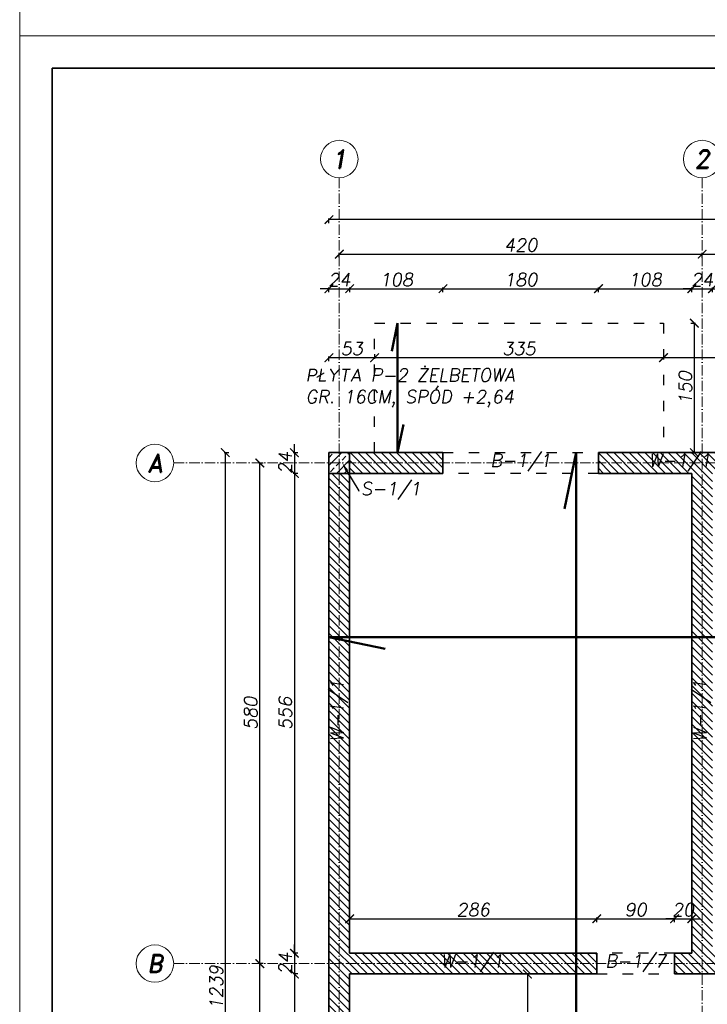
# Model space of a CAD drawing. Header units: millimetres. Extents: x 295948 to 312016, y 6878 to 18016.
# Tile 17 of 252: x 295948 to 296744, y 12439 to 13579. Entities that reach past the tile are written whole.
import ezdxf
from ezdxf import colors
from ezdxf.entities.mleader import LeaderData, LeaderLine
from ezdxf.math import Vec2, Vec3

# ---------------------------------------------------------------- set-up
doc = ezdxf.new("R2010")
doc.units = ezdxf.units.MM
doc.linetypes.add('ACAD_ISO03W100', pattern=[30, 12, -18])
doc.linetypes.add('ACAD_ISO10W100', pattern=[18, 12, -3, 0, -3])
for name, color, linetype, lineweight in [('konstrukcja', 3, 'Continuous', 35), ('konstrukcja wymiary', 1, 'Continuous', 13), ('kreskowanie', 253, 'Continuous', 0), ('opisy', 2, 'Continuous', 18), ('osie', 5, 'ACAD_ISO10W100', 13), ('zbrojenie', 4, 'Continuous', 50)]:
    doc.layers.add(name, color=color, linetype=linetype, lineweight=lineweight)
doc.layers.add('przerywane', color=6, linetype='ACAD_ISO03W100')
doc.styles.add('KONSTRUKCJA', font='romand.shx', dxfattribs={"oblique": 10})
doc.styles.get("Standard").update_dxf_attribs({"font": 'romand.shx', "oblique": 10})
doc.dimstyles.new('175', dxfattribs={"dimtxt": 15, "dimasz": 10, "dimexe": 1.25, "dimexo": 0.625, "dimgap": 3, "dimtad": 1, "dimdec": 0, "dimrnd": 0.5, "dimtxsty": 'KONSTRUKCJA', "dimblk": 'ARCHTICK', "dimcen": 2.5, "dimadec": 0, "dimazin": 0, "dimtfac": 1, "dimtdec": 0, "dimtix": 1, "dimtmove": 0, "dimatfit": 3, "dimfxl": 4, "dimfxlon": 1, "dimarcsym": 0})

# ---------------------------------------------------------------- blocks, each defined once
blk = doc.blocks.new('_ArchTick')
at = {"color": 0, "linetype": 'ByBlock', "lineweight": 13, "const_width": 0.15}
blk.add_lwpolyline([(-0.5, -0.5), (0.5, 0.5)], dxfattribs=at)
blk = doc.blocks.new('*D3')
at = {"layer": 'Defpoints', "color": 0, "transparency": 16777216}
for p in [(296330.4, 13267.8), (296306.4, 13077.8), (296330.4, 13077.8)]:
    blk.add_point(p, dxfattribs=at)
at = {"layer": 'konstrukcja wymiary', "color": 0, "lineweight": -2, "transparency": 16777216}
for p, q in [((296306.4, 13267.8), (296296.4, 13267.8)), ((296306.4, 13263.8), (296306.4, 13269.1)), ((296306.4, 13267.8), (296330.4, 13267.8)), ((296330.4, 13263.8), (296330.4, 13269.1)), ((296330.4, 13267.8), (296340.4, 13267.8))]:
    blk.add_line(p, q, dxfattribs=at)
at = {"layer": 'konstrukcja wymiary', "color": 0, "lineweight": -2, "transparency": 16777216, "xscale": 10, "yscale": 10, "zscale": 10}
blk.add_blockref('_ArchTick', (296306.4, 13267.8), dxfattribs=at)
at = {"layer": 'konstrukcja wymiary', "color": 0, "lineweight": -2, "transparency": 16777216, "xscale": 10, "yscale": 10, "zscale": 10, "rotation": 180}
blk.add_blockref('_ArchTick', (296330.4, 13267.8), dxfattribs=at)
at = {"layer": 'konstrukcja wymiary', "color": 0, "transparency": 16777216, "insert": (296318.4, 13278.3), "char_height": 15, "attachment_point": 5, "style": 'KONSTRUKCJA'}
blk.add_mtext('24', dxfattribs=at)
blk = doc.blocks.new('*D4')
at = {"layer": 'Defpoints', "color": 0, "transparency": 16777216}
for p in [(296438.4, 13267.8), (296330.4, 13077.8), (296438.4, 13077.8)]:
    blk.add_point(p, dxfattribs=at)
at = {"layer": 'konstrukcja wymiary', "color": 0, "lineweight": -2, "transparency": 16777216}
for p, q in [((296330.4, 13263.8), (296330.4, 13269.1)), ((296330.4, 13267.8), (296438.4, 13267.8)), ((296438.4, 13263.8), (296438.4, 13269.1))]:
    blk.add_line(p, q, dxfattribs=at)
at = {"layer": 'konstrukcja wymiary', "color": 0, "lineweight": -2, "transparency": 16777216, "xscale": 10, "yscale": 10, "zscale": 10, "rotation": 180}
blk.add_blockref('_ArchTick', (296330.4, 13267.8), dxfattribs=at)
at = {"layer": 'konstrukcja wymiary', "color": 0, "lineweight": -2, "transparency": 16777216, "xscale": 10, "yscale": 10, "zscale": 10}
blk.add_blockref('_ArchTick', (296438.4, 13267.8), dxfattribs=at)
at = {"layer": 'konstrukcja wymiary', "color": 0, "transparency": 16777216, "insert": (296384.4, 13278.3), "char_height": 15, "attachment_point": 5, "style": 'KONSTRUKCJA'}
blk.add_mtext('108', dxfattribs=at)
blk = doc.blocks.new('*D5')
at = {"layer": 'Defpoints', "color": 0, "transparency": 16777216}
for p in [(296618.4, 13267.8), (296438.4, 13077.8), (296618.4, 13077.8)]:
    blk.add_point(p, dxfattribs=at)
at = {"layer": 'konstrukcja wymiary', "color": 0, "lineweight": -2, "transparency": 16777216}
for p, q in [((296438.4, 13263.8), (296438.4, 13269.1)), ((296438.4, 13267.8), (296618.4, 13267.8)), ((296618.4, 13263.8), (296618.4, 13269.1))]:
    blk.add_line(p, q, dxfattribs=at)
at = {"layer": 'konstrukcja wymiary', "color": 0, "lineweight": -2, "transparency": 16777216, "xscale": 10, "yscale": 10, "zscale": 10, "rotation": 180}
blk.add_blockref('_ArchTick', (296438.4, 13267.8), dxfattribs=at)
at = {"layer": 'konstrukcja wymiary', "color": 0, "lineweight": -2, "transparency": 16777216, "xscale": 10, "yscale": 10, "zscale": 10}
blk.add_blockref('_ArchTick', (296618.4, 13267.8), dxfattribs=at)
at = {"layer": 'konstrukcja wymiary', "color": 0, "transparency": 16777216, "insert": (296528.4, 13278.3), "char_height": 15, "attachment_point": 5, "style": 'KONSTRUKCJA'}
blk.add_mtext('180', dxfattribs=at)
blk = doc.blocks.new('*D6')
at = {"layer": 'Defpoints', "color": 0, "transparency": 16777216}
for p in [(296726.4, 13267.8), (296618.4, 13077.8), (296726.4, 13053.8)]:
    blk.add_point(p, dxfattribs=at)
at = {"layer": 'konstrukcja wymiary', "color": 0, "lineweight": -2, "transparency": 16777216}
for p, q in [((296618.4, 13263.8), (296618.4, 13269.1)), ((296618.4, 13267.8), (296726.4, 13267.8)), ((296726.4, 13263.8), (296726.4, 13269.1))]:
    blk.add_line(p, q, dxfattribs=at)
at = {"layer": 'konstrukcja wymiary', "color": 0, "lineweight": -2, "transparency": 16777216, "xscale": 10, "yscale": 10, "zscale": 10, "rotation": 180}
blk.add_blockref('_ArchTick', (296618.4, 13267.8), dxfattribs=at)
at = {"layer": 'konstrukcja wymiary', "color": 0, "lineweight": -2, "transparency": 16777216, "xscale": 10, "yscale": 10, "zscale": 10}
blk.add_blockref('_ArchTick', (296726.4, 13267.8), dxfattribs=at)
at = {"layer": 'konstrukcja wymiary', "color": 0, "transparency": 16777216, "insert": (296672.4, 13278.3), "char_height": 15, "attachment_point": 5, "style": 'KONSTRUKCJA'}
blk.add_mtext('108', dxfattribs=at)
blk = doc.blocks.new('*D7')
at = {"layer": 'Defpoints', "color": 0, "transparency": 16777216}
for p in [(296750.4, 13267.8), (296726.4, 13053.8), (296750.4, 13053.8)]:
    blk.add_point(p, dxfattribs=at)
at = {"layer": 'konstrukcja wymiary', "color": 0, "lineweight": -2, "transparency": 16777216}
for p, q in [((296726.4, 13267.8), (296716.4, 13267.8)), ((296726.4, 13263.8), (296726.4, 13269.1)), ((296726.4, 13267.8), (296750.4, 13267.8)), ((296750.4, 13263.8), (296750.4, 13269.1)), ((296750.4, 13267.8), (296760.4, 13267.8))]:
    blk.add_line(p, q, dxfattribs=at)
at = {"layer": 'konstrukcja wymiary', "color": 0, "lineweight": -2, "transparency": 16777216, "xscale": 10, "yscale": 10, "zscale": 10}
blk.add_blockref('_ArchTick', (296726.4, 13267.8), dxfattribs=at)
at = {"layer": 'konstrukcja wymiary', "color": 0, "lineweight": -2, "transparency": 16777216, "xscale": 10, "yscale": 10, "zscale": 10, "rotation": 180}
blk.add_blockref('_ArchTick', (296750.4, 13267.8), dxfattribs=at)
at = {"layer": 'konstrukcja wymiary', "color": 0, "transparency": 16777216, "insert": (296738.4, 13278.3), "char_height": 15, "attachment_point": 5, "style": 'KONSTRUKCJA'}
blk.add_mtext('24', dxfattribs=at)
blk = doc.blocks.new('*D22')
at = {"layer": 'Defpoints', "color": 0, "transparency": 16777216}
for p in [(296738.4, 13307.8), (296318.4, 13077.8), (296738.4, 13077.8)]:
    blk.add_point(p, dxfattribs=at)
at = {"layer": 'konstrukcja wymiary', "color": 0, "lineweight": -2, "transparency": 16777216}
for p, q in [((296318.4, 13303.8), (296318.4, 13309.1)), ((296318.4, 13307.8), (296738.4, 13307.8)), ((296738.4, 13303.8), (296738.4, 13309.1))]:
    blk.add_line(p, q, dxfattribs=at)
at = {"layer": 'konstrukcja wymiary', "color": 0, "lineweight": -2, "transparency": 16777216, "xscale": 10, "yscale": 10, "zscale": 10, "rotation": 180}
blk.add_blockref('_ArchTick', (296318.4, 13307.8), dxfattribs=at)
at = {"layer": 'konstrukcja wymiary', "color": 0, "lineweight": -2, "transparency": 16777216, "xscale": 10, "yscale": 10, "zscale": 10}
blk.add_blockref('_ArchTick', (296738.4, 13307.8), dxfattribs=at)
at = {"layer": 'konstrukcja wymiary', "color": 0, "transparency": 16777216, "insert": (296528.4, 13318.3), "char_height": 15, "attachment_point": 5, "style": 'KONSTRUKCJA'}
blk.add_mtext('420', dxfattribs=at)
blk = doc.blocks.new('*D23')
at = {"layer": 'Defpoints', "color": 0, "transparency": 16777216}
for p in [(296938.4, 13307.8), (296738.4, 13077.8), (296938.4, 13077.8)]:
    blk.add_point(p, dxfattribs=at)
at = {"layer": 'konstrukcja wymiary', "color": 0, "lineweight": -2, "transparency": 16777216}
for p, q in [((296738.4, 13303.8), (296738.4, 13309.1)), ((296738.4, 13307.8), (296938.4, 13307.8)), ((296938.4, 13303.8), (296938.4, 13309.1))]:
    blk.add_line(p, q, dxfattribs=at)
at = {"layer": 'konstrukcja wymiary', "color": 0, "lineweight": -2, "transparency": 16777216, "xscale": 10, "yscale": 10, "zscale": 10, "rotation": 180}
blk.add_blockref('_ArchTick', (296738.4, 13307.8), dxfattribs=at)
at = {"layer": 'konstrukcja wymiary', "color": 0, "lineweight": -2, "transparency": 16777216, "xscale": 10, "yscale": 10, "zscale": 10}
blk.add_blockref('_ArchTick', (296938.4, 13307.8), dxfattribs=at)
at = {"layer": 'konstrukcja wymiary', "color": 0, "transparency": 16777216, "insert": (296838.4, 13318.3), "char_height": 15, "attachment_point": 5, "style": 'KONSTRUKCJA'}
blk.add_mtext('200', dxfattribs=at)
blk = doc.blocks.new('*D28')
at = {"layer": 'Defpoints', "color": 0, "transparency": 16777216}
for p in [(296306.4, 13347.8), (296306.4, 13077.8), (298090.4, 13077.8)]:
    blk.add_point(p, dxfattribs=at)
at = {"layer": 'konstrukcja wymiary', "color": 0, "lineweight": -2, "transparency": 16777216}
for p, q in [((296306.4, 13343.8), (296306.4, 13349.1)), ((298090.4, 13347.8), (296306.4, 13347.8)), ((298090.4, 13343.8), (298090.4, 13349.1))]:
    blk.add_line(p, q, dxfattribs=at)
at = {"layer": 'konstrukcja wymiary', "color": 0, "lineweight": -2, "transparency": 16777216, "xscale": 10, "yscale": 10, "zscale": 10, "rotation": 180}
blk.add_blockref('_ArchTick', (296306.4, 13347.8), dxfattribs=at)
at = {"layer": 'konstrukcja wymiary', "color": 0, "lineweight": -2, "transparency": 16777216, "xscale": 10, "yscale": 10, "zscale": 10}
blk.add_blockref('_ArchTick', (298090.4, 13347.8), dxfattribs=at)
at = {"layer": 'konstrukcja wymiary', "color": 0, "transparency": 16777216, "insert": (297198.4, 13358.3), "char_height": 15, "attachment_point": 5, "style": 'KONSTRUKCJA'}
blk.add_mtext('1784', dxfattribs=at)
blk = doc.blocks.new('*D29')
at = {"layer": 'Defpoints', "color": 0, "transparency": 16777216}
for p in [(296306.4, 13077.8), (296266.4, 13053.8), (296306.4, 13053.8)]:
    blk.add_point(p, dxfattribs=at)
at = {"layer": 'konstrukcja wymiary', "color": 0, "lineweight": -2, "transparency": 16777216}
for p, q in [((296266.4, 13077.8), (296266.4, 13087.8)), ((296270.4, 13077.8), (296265.1, 13077.8)), ((296266.4, 13077.8), (296266.4, 13053.8)), ((296270.4, 13053.8), (296265.1, 13053.8)), ((296266.4, 13053.8), (296266.4, 13043.8))]:
    blk.add_line(p, q, dxfattribs=at)
at = {"layer": 'konstrukcja wymiary', "color": 0, "lineweight": -2, "transparency": 16777216, "xscale": 10, "yscale": 10, "zscale": 10}
for p, rotation in [((296266.4, 13077.8), 270), ((296266.4, 13053.8), 90)]:
    blk.add_blockref('_ArchTick', p, dxfattribs=dict(at, rotation=rotation))
at = {"layer": 'konstrukcja wymiary', "color": 0, "transparency": 16777216, "insert": (296255.9, 13065.8), "char_height": 15, "attachment_point": 5, "rotation": 90, "style": 'KONSTRUKCJA'}
blk.add_mtext('24', dxfattribs=at)
blk = doc.blocks.new('*D30')
at = {"layer": 'Defpoints', "color": 0, "transparency": 16777216}
for p in [(296306.4, 13053.8), (296266.4, 12497.8), (296330.4, 12497.8)]:
    blk.add_point(p, dxfattribs=at)
at = {"layer": 'konstrukcja wymiary', "color": 0, "lineweight": -2, "transparency": 16777216}
for p, q in [((296270.4, 13053.8), (296265.1, 13053.8)), ((296266.4, 13053.8), (296266.4, 12497.8)), ((296270.4, 12497.8), (296265.1, 12497.8))]:
    blk.add_line(p, q, dxfattribs=at)
at = {"layer": 'konstrukcja wymiary', "color": 0, "lineweight": -2, "transparency": 16777216, "xscale": 10, "yscale": 10, "zscale": 10}
for p, rotation in [((296266.4, 13053.8), 90), ((296266.4, 12497.8), 270)]:
    blk.add_blockref('_ArchTick', p, dxfattribs=dict(at, rotation=rotation))
at = {"layer": 'konstrukcja wymiary', "color": 0, "transparency": 16777216, "insert": (296255.9, 12775.8), "char_height": 15, "attachment_point": 5, "rotation": 90, "style": 'KONSTRUKCJA'}
blk.add_mtext('556', dxfattribs=at)
blk = doc.blocks.new('*D31')
at = {"layer": 'Defpoints', "color": 0, "transparency": 16777216}
for p in [(296330.4, 12497.8), (296266.4, 12473.8), (296330.4, 12473.8)]:
    blk.add_point(p, dxfattribs=at)
at = {"layer": 'konstrukcja wymiary', "color": 0, "lineweight": -2, "transparency": 16777216}
for p, q in [((296266.4, 12497.8), (296266.4, 12507.8)), ((296270.4, 12497.8), (296265.1, 12497.8)), ((296266.4, 12497.8), (296266.4, 12473.8)), ((296270.4, 12473.8), (296265.1, 12473.8)), ((296266.4, 12473.8), (296266.4, 12463.8))]:
    blk.add_line(p, q, dxfattribs=at)
at = {"layer": 'konstrukcja wymiary', "color": 0, "lineweight": -2, "transparency": 16777216, "xscale": 10, "yscale": 10, "zscale": 10}
for p, rotation in [((296266.4, 12497.8), 270), ((296266.4, 12473.8), 90)]:
    blk.add_blockref('_ArchTick', p, dxfattribs=dict(at, rotation=rotation))
at = {"layer": 'konstrukcja wymiary', "color": 0, "transparency": 16777216, "insert": (296255.9, 12485.8), "char_height": 15, "attachment_point": 5, "rotation": 90, "style": 'KONSTRUKCJA'}
blk.add_mtext('24', dxfattribs=at)
blk = doc.blocks.new('*D32')
at = {"layer": 'Defpoints', "color": 0, "transparency": 16777216}
for p in [(296330.4, 12473.8), (296266.4, 12266.8), (296306.4, 12266.8)]:
    blk.add_point(p, dxfattribs=at)
at = {"layer": 'konstrukcja wymiary', "color": 0, "lineweight": -2, "transparency": 16777216}
for p, q in [((296270.4, 12473.8), (296265.1, 12473.8)), ((296266.4, 12473.8), (296266.4, 12266.8)), ((296270.4, 12266.8), (296265.1, 12266.8))]:
    blk.add_line(p, q, dxfattribs=at)
at = {"layer": 'konstrukcja wymiary', "color": 0, "lineweight": -2, "transparency": 16777216, "xscale": 10, "yscale": 10, "zscale": 10}
for p, rotation in [((296266.4, 12473.8), 90), ((296266.4, 12266.8), 270)]:
    blk.add_blockref('_ArchTick', p, dxfattribs=dict(at, rotation=rotation))
at = {"layer": 'konstrukcja wymiary', "color": 0, "transparency": 16777216, "insert": (296255.9, 12370.3), "char_height": 15, "attachment_point": 5, "rotation": 90, "style": 'KONSTRUKCJA'}
blk.add_mtext('207', dxfattribs=at)
blk = doc.blocks.new('*D37')
at = {"layer": 'Defpoints', "color": 0, "transparency": 16777216}
for p in [(296226.4, 12485.8), (296306.4, 12485.8), (296306.4, 11910.8)]:
    blk.add_point(p, dxfattribs=at)
at = {"layer": 'konstrukcja wymiary', "color": 0, "lineweight": -2, "transparency": 16777216}
for p, q in [((296230.4, 12485.8), (296225.1, 12485.8)), ((296226.4, 11910.8), (296226.4, 12485.8)), ((296230.4, 11910.8), (296225.1, 11910.8))]:
    blk.add_line(p, q, dxfattribs=at)
at = {"layer": 'konstrukcja wymiary', "color": 0, "lineweight": -2, "transparency": 16777216, "xscale": 10, "yscale": 10, "zscale": 10}
for p, rotation in [((296226.4, 12485.8), 90), ((296226.4, 11910.8), 270)]:
    blk.add_blockref('_ArchTick', p, dxfattribs=dict(at, rotation=rotation))
at = {"layer": 'konstrukcja wymiary', "color": 0, "transparency": 16777216, "insert": (296215.9, 12198.3), "char_height": 15, "attachment_point": 5, "rotation": 90, "style": 'KONSTRUKCJA'}
blk.add_mtext('575', dxfattribs=at)
blk = doc.blocks.new('*D38')
at = {"layer": 'Defpoints', "color": 0, "transparency": 16777216}
for p in [(296226.4, 13065.8), (296306.4, 13065.8), (296306.4, 12485.8)]:
    blk.add_point(p, dxfattribs=at)
at = {"layer": 'konstrukcja wymiary', "color": 0, "lineweight": -2, "transparency": 16777216}
for p, q in [((296230.4, 13065.8), (296225.1, 13065.8)), ((296226.4, 12485.8), (296226.4, 13065.8)), ((296230.4, 12485.8), (296225.1, 12485.8))]:
    blk.add_line(p, q, dxfattribs=at)
at = {"layer": 'konstrukcja wymiary', "color": 0, "lineweight": -2, "transparency": 16777216, "xscale": 10, "yscale": 10, "zscale": 10}
for p, rotation in [((296226.4, 13065.8), 90), ((296226.4, 12485.8), 270)]:
    blk.add_blockref('_ArchTick', p, dxfattribs=dict(at, rotation=rotation))
at = {"layer": 'konstrukcja wymiary', "color": 0, "transparency": 16777216, "insert": (296215.9, 12775.8), "char_height": 15, "attachment_point": 5, "rotation": 90, "style": 'KONSTRUKCJA'}
blk.add_mtext('580', dxfattribs=at)
blk = doc.blocks.new('*D39')
at = {"layer": 'Defpoints', "color": 0, "transparency": 16777216}
for p in [(296306.4, 13077.8), (296186.4, 11838.8), (296306.4, 11838.8)]:
    blk.add_point(p, dxfattribs=at)
at = {"layer": 'konstrukcja wymiary', "color": 0, "lineweight": -2, "transparency": 16777216}
for p, q in [((296190.4, 13077.8), (296185.1, 13077.8)), ((296186.4, 13077.8), (296186.4, 11838.8)), ((296190.4, 11838.8), (296185.1, 11838.8))]:
    blk.add_line(p, q, dxfattribs=at)
at = {"layer": 'konstrukcja wymiary', "color": 0, "lineweight": -2, "transparency": 16777216, "xscale": 10, "yscale": 10, "zscale": 10}
for p, rotation in [((296186.4, 13077.8), 90), ((296186.4, 11838.8), 270)]:
    blk.add_blockref('_ArchTick', p, dxfattribs=dict(at, rotation=rotation))
at = {"layer": 'konstrukcja wymiary', "color": 0, "transparency": 16777216, "insert": (296175.9, 12458.3), "char_height": 15, "attachment_point": 5, "rotation": 90, "style": 'KONSTRUKCJA'}
blk.add_mtext('1239', dxfattribs=at)
blk = doc.blocks.new('*D314')
at = {"layer": 'Defpoints', "color": 0, "transparency": 16777216}
for p in [(296693.6, 13227.8), (297031, 13227.8), (296693.6, 13187.8)]:
    blk.add_point(p, dxfattribs=at)
at = {"layer": 'konstrukcja wymiary', "color": 0, "lineweight": -2, "transparency": 16777216}
for p, q in [((296693.6, 13191.8), (296693.6, 13186.6)), ((297031, 13187.8), (296693.6, 13187.8)), ((297031, 13191.8), (297031, 13186.6))]:
    blk.add_line(p, q, dxfattribs=at)
at = {"layer": 'konstrukcja wymiary', "color": 0, "lineweight": -2, "transparency": 16777216, "xscale": 10, "yscale": 10, "zscale": 10, "rotation": 180}
blk.add_blockref('_ArchTick', (296693.6, 13187.8), dxfattribs=at)
at = {"layer": 'konstrukcja wymiary', "color": 0, "lineweight": -2, "transparency": 16777216, "xscale": 10, "yscale": 10, "zscale": 10}
blk.add_blockref('_ArchTick', (297031, 13187.8), dxfattribs=at)
at = {"layer": 'konstrukcja wymiary', "color": 0, "transparency": 16777216, "insert": (296862.3, 13198.3), "char_height": 15, "attachment_point": 5, "style": 'KONSTRUKCJA'}
blk.add_mtext('338', dxfattribs=at)
blk = doc.blocks.new('*D315')
at = {"layer": 'Defpoints', "color": 0, "transparency": 16777216}
for p in [(296359.2, 13227.8), (296693.6, 13227.8), (296359.2, 13187.8)]:
    blk.add_point(p, dxfattribs=at)
at = {"layer": 'konstrukcja wymiary', "color": 0, "lineweight": -2, "transparency": 16777216}
for p, q in [((296359.2, 13191.8), (296359.2, 13186.6)), ((296693.6, 13187.8), (296359.2, 13187.8)), ((296693.6, 13191.8), (296693.6, 13186.6))]:
    blk.add_line(p, q, dxfattribs=at)
at = {"layer": 'konstrukcja wymiary', "color": 0, "lineweight": -2, "transparency": 16777216, "xscale": 10, "yscale": 10, "zscale": 10, "rotation": 180}
blk.add_blockref('_ArchTick', (296359.2, 13187.8), dxfattribs=at)
at = {"layer": 'konstrukcja wymiary', "color": 0, "lineweight": -2, "transparency": 16777216, "xscale": 10, "yscale": 10, "zscale": 10}
blk.add_blockref('_ArchTick', (296693.6, 13187.8), dxfattribs=at)
at = {"layer": 'konstrukcja wymiary', "color": 0, "transparency": 16777216, "insert": (296526.4, 13198.3), "char_height": 15, "attachment_point": 5, "style": 'KONSTRUKCJA'}
blk.add_mtext('335', dxfattribs=at)
blk = doc.blocks.new('*D316')
at = {"layer": 'Defpoints', "color": 0, "transparency": 16777216}
for p in [(296359.2, 13227.8), (296306.4, 13187.8), (296306.4, 13077.8)]:
    blk.add_point(p, dxfattribs=at)
at = {"layer": 'konstrukcja wymiary', "color": 0, "lineweight": -2, "transparency": 16777216}
for p, q in [((296306.4, 13183.8), (296306.4, 13189.1)), ((296359.2, 13187.8), (296306.4, 13187.8)), ((296359.2, 13191.8), (296359.2, 13186.6))]:
    blk.add_line(p, q, dxfattribs=at)
at = {"layer": 'konstrukcja wymiary', "color": 0, "lineweight": -2, "transparency": 16777216, "xscale": 10, "yscale": 10, "zscale": 10, "rotation": 180}
blk.add_blockref('_ArchTick', (296306.4, 13187.8), dxfattribs=at)
at = {"layer": 'konstrukcja wymiary', "color": 0, "lineweight": -2, "transparency": 16777216, "xscale": 10, "yscale": 10, "zscale": 10}
blk.add_blockref('_ArchTick', (296359.2, 13187.8), dxfattribs=at)
at = {"layer": 'konstrukcja wymiary', "color": 0, "transparency": 16777216, "insert": (296332.8, 13198.3), "char_height": 15, "attachment_point": 5, "style": 'KONSTRUKCJA'}
blk.add_mtext('53', dxfattribs=at)
blk = doc.blocks.new('*D542')
at = {"layer": 'Defpoints', "color": 0, "transparency": 16777216}
for p in [(296693.6, 13227.8), (296729.4, 13227.8), (296693.6, 13077.8)]:
    blk.add_point(p, dxfattribs=at)
at = {"layer": 'konstrukcja wymiary', "color": 0, "lineweight": -2, "transparency": 16777216}
for p, q in [((296725.4, 13227.8), (296730.7, 13227.8)), ((296729.4, 13077.8), (296729.4, 13227.8)), ((296725.4, 13077.8), (296730.7, 13077.8))]:
    blk.add_line(p, q, dxfattribs=at)
at = {"layer": 'konstrukcja wymiary', "color": 0, "lineweight": -2, "transparency": 16777216, "xscale": 10, "yscale": 10, "zscale": 10}
for p, rotation in [((296729.4, 13227.8), 90), ((296729.4, 13077.8), 270)]:
    blk.add_blockref('_ArchTick', p, dxfattribs=dict(at, rotation=rotation))
at = {"layer": 'konstrukcja wymiary', "color": 0, "transparency": 16777216, "insert": (296718.9, 13152.8), "char_height": 15, "attachment_point": 5, "rotation": 90, "style": 'KONSTRUKCJA'}
blk.add_mtext('150', dxfattribs=at)
blk = doc.blocks.new('*D551')
at = {"layer": 'Defpoints', "color": 0, "transparency": 16777216}
for p in [(296616.4, 12537.8), (296330.4, 12497.8), (296616.4, 12497.8)]:
    blk.add_point(p, dxfattribs=at)
at = {"layer": 'konstrukcja wymiary', "color": 0, "lineweight": -2, "transparency": 16777216}
for p, q in [((296330.4, 12533.8), (296330.4, 12539.1)), ((296330.4, 12537.8), (296616.4, 12537.8)), ((296616.4, 12533.8), (296616.4, 12539.1))]:
    blk.add_line(p, q, dxfattribs=at)
at = {"layer": 'konstrukcja wymiary', "color": 0, "lineweight": -2, "transparency": 16777216, "xscale": 10, "yscale": 10, "zscale": 10, "rotation": 180}
blk.add_blockref('_ArchTick', (296330.4, 12537.8), dxfattribs=at)
at = {"layer": 'konstrukcja wymiary', "color": 0, "lineweight": -2, "transparency": 16777216, "xscale": 10, "yscale": 10, "zscale": 10}
blk.add_blockref('_ArchTick', (296616.4, 12537.8), dxfattribs=at)
at = {"layer": 'konstrukcja wymiary', "color": 0, "transparency": 16777216, "insert": (296473.4, 12548.3), "char_height": 15, "attachment_point": 5, "style": 'KONSTRUKCJA'}
blk.add_mtext('286', dxfattribs=at)
blk = doc.blocks.new('*D552')
at = {"layer": 'Defpoints', "color": 0, "transparency": 16777216}
for p in [(296706.4, 12537.8), (296616.4, 12497.8), (296706.4, 12497.8)]:
    blk.add_point(p, dxfattribs=at)
at = {"layer": 'konstrukcja wymiary', "color": 0, "lineweight": -2, "transparency": 16777216}
for p, q in [((296616.4, 12533.8), (296616.4, 12539.1)), ((296616.4, 12537.8), (296706.4, 12537.8)), ((296706.4, 12533.8), (296706.4, 12539.1))]:
    blk.add_line(p, q, dxfattribs=at)
at = {"layer": 'konstrukcja wymiary', "color": 0, "lineweight": -2, "transparency": 16777216, "xscale": 10, "yscale": 10, "zscale": 10, "rotation": 180}
blk.add_blockref('_ArchTick', (296616.4, 12537.8), dxfattribs=at)
at = {"layer": 'konstrukcja wymiary', "color": 0, "lineweight": -2, "transparency": 16777216, "xscale": 10, "yscale": 10, "zscale": 10}
blk.add_blockref('_ArchTick', (296706.4, 12537.8), dxfattribs=at)
at = {"layer": 'konstrukcja wymiary', "color": 0, "transparency": 16777216, "insert": (296661.4, 12548.3), "char_height": 15, "attachment_point": 5, "style": 'KONSTRUKCJA'}
blk.add_mtext('90', dxfattribs=at)
blk = doc.blocks.new('*D553')
at = {"layer": 'Defpoints', "color": 0, "transparency": 16777216}
for p in [(296726.4, 12537.8), (296706.4, 12497.8), (296726.4, 12497.8)]:
    blk.add_point(p, dxfattribs=at)
at = {"layer": 'konstrukcja wymiary', "color": 0, "lineweight": -2, "transparency": 16777216}
for p, q in [((296706.4, 12537.8), (296696.4, 12537.8)), ((296706.4, 12533.8), (296706.4, 12539.1)), ((296706.4, 12537.8), (296726.4, 12537.8)), ((296726.4, 12533.8), (296726.4, 12539.1)), ((296726.4, 12537.8), (296736.4, 12537.8))]:
    blk.add_line(p, q, dxfattribs=at)
at = {"layer": 'konstrukcja wymiary', "color": 0, "lineweight": -2, "transparency": 16777216, "xscale": 10, "yscale": 10, "zscale": 10}
blk.add_blockref('_ArchTick', (296706.4, 12537.8), dxfattribs=at)
at = {"layer": 'konstrukcja wymiary', "color": 0, "lineweight": -2, "transparency": 16777216, "xscale": 10, "yscale": 10, "zscale": 10, "rotation": 180}
blk.add_blockref('_ArchTick', (296726.4, 12537.8), dxfattribs=at)
at = {"layer": 'konstrukcja wymiary', "color": 0, "transparency": 16777216, "insert": (296716.4, 12548.3), "char_height": 15, "attachment_point": 5, "style": 'KONSTRUKCJA'}
blk.add_mtext('20', dxfattribs=at)
blk = doc.blocks.new('*D579')
at = {"layer": 'Defpoints', "color": 0, "transparency": 16777216}
for p in [(296330.4, 12473.8), (296494.4, 12179.8), (296536.1, 12179.8)]:
    blk.add_point(p, dxfattribs=at)
at = {"layer": 'konstrukcja wymiary', "color": 0, "lineweight": -2, "transparency": 16777216}
for p, q in [((296532.1, 12473.8), (296537.4, 12473.8)), ((296536.1, 12473.8), (296536.1, 12179.8)), ((296532.1, 12179.8), (296537.4, 12179.8))]:
    blk.add_line(p, q, dxfattribs=at)
at = {"layer": 'konstrukcja wymiary', "color": 0, "lineweight": -2, "transparency": 16777216, "xscale": 10, "yscale": 10, "zscale": 10}
for p, rotation in [((296536.1, 12473.8), 90), ((296536.1, 12179.8), 270)]:
    blk.add_blockref('_ArchTick', p, dxfattribs=dict(at, rotation=rotation))
at = {"layer": 'konstrukcja wymiary', "color": 0, "transparency": 16777216, "insert": (296525.6, 12326.8), "char_height": 15, "attachment_point": 5, "rotation": 90, "style": 'KONSTRUKCJA'}
blk.add_mtext('294', dxfattribs=at)

msp = doc.modelspace()

# ---------------------------------------------------------------- hatches: boundary and pattern name
at = {"layer": 'kreskowanie'}
h = msp.add_hatch(dxfattribs=at)
h.set_pattern_fill('ANSI33', color=256, scale=2, style=0)
h.set_pattern_definition([(45, (0, -60), (-8.9802561, 8.9802561), []), (45, (8.98, -60), (-8.9802561, 8.9802561), [6.35, -3.175])])
h.paths.add_polyline_path([(296330.362, 13053.842), (296306.362, 13053.842), (296306.362, 13077.843), (296330.362, 13077.843)])
h = msp.add_hatch(dxfattribs=at)
h.set_pattern_fill('ANSI31', color=256, scale=2, angle=90, style=0)
h.set_pattern_definition([(135, (0, -60), (-4.49012806, -4.49012806), [])])
h.paths.add_polyline_path([(296438.362, 13077.843), (296330.362, 13077.843), (296330.362, 13053.842), (296438.362, 13053.842)])
h.paths.add_polyline_path([(296823.362, 13077.843), (296618.362, 13077.843), (296618.362, 13053.842), (296726.362, 13053.842), (296726.362, 12497.843), (296706.362, 12497.843), (296706.362, 12473.843), (296926.362, 12473.843), (296926.362, 12453.843), (296950.362, 12453.843), (296950.362, 12473.843), (297075.362, 12473.843), (297075.362, 12497.843), (296750.362, 12497.843), (296750.362, 13053.842), (296823.362, 13053.842)])
h.paths.add_polyline_path([(297148.362, 13077.843), (296983.362, 13077.843), (296983.362, 13053.842), (297148.362, 13053.842), (297148.362, 13053.842)])
h.paths.add_polyline_path([(297413.362, 13077.843), (297248.362, 13077.843), (297248.362, 13053.842), (297346.362, 13053.842), (297346.362, 12779.943), (297370.362, 12779.943), (297370.362, 13053.842), (297413.362, 13053.842)])
h.paths.add_polyline_path([(297778.362, 13077.843), (297573.362, 13077.843), (297573.362, 13053.842), (297646.362, 13053.842), (297646.362, 12497.843), (297626.362, 12497.843), (297626.362, 12473.843), (297690.362, 12473.843), (297690.362, 12497.843), (297670.362, 12497.843), (297670.362, 13053.842), (297778.362, 13053.842)])
h.paths.add_polyline_path([(298066.362, 13077.843), (297958.362, 13077.843), (297958.362, 13053.842), (298066.362, 13053.842)])
h.paths.add_polyline_path([(296616.362, 12497.843), (296330.362, 12497.843), (296330.362, 13053.842), (296306.362, 13053.842), (296306.362, 12266.843), (296330.362, 12266.858), (296330.362, 12473.843), (296616.362, 12473.843)])
h.paths.add_polyline_path([(297536.362, 12497.843), (297430.362, 12497.843), (297430.362, 12779.943), (297370.362, 12779.943), (297370.362, 12755.943), (297406.362, 12755.943), (297406.362, 12497.843), (297175.362, 12497.843), (297175.362, 12473.843), (297446.362, 12473.843), (297446.362, 12458.843), (297470.362, 12458.843), (297470.362, 12473.843), (297536.362, 12473.843)])
h.paths.add_polyline_path([(298090.362, 13053.842), (298066.362, 13053.842), (298066.362, 12497.843), (297780.362, 12497.843), (297780.362, 12473.843), (298066.478, 12473.843), (298066.478, 12266.843), (298090.362, 12266.843)])
h.paths.add_polyline_path([(297841.362, 11862.843), (297683.362, 11862.843), (297683.362, 11838.843), (297841.362, 11838.843)])
h.paths.add_polyline_path([(298066.362, 11862.843), (297991.362, 11862.843), (297991.362, 11838.843), (298066.362, 11838.843)])
h.paths.add_polyline_path([(298090.362, 12211.843), (298066.478, 12211.843), (298066.362, 11862.843), (298090.362, 11862.843)])
h.paths.add_polyline_path([(297533.362, 11862.843), (297470.362, 11862.843), (297470.362, 11838.843), (297533.362, 11838.843)])
h.paths.add_polyline_path([(297470.362, 11982.843), (297446.362, 11982.843), (297446.362, 11922.843), (297408.362, 11922.843), (297408.362, 11898.843), (297446.362, 11898.843), (297446.362, 11862.843), (297470.362, 11862.843)])
h.paths.add_polyline_path([(297470.362, 12358.843), (297446.362, 12358.843), (297446.362, 12306.843), (297408.362, 12306.843), (297408.362, 12282.843), (297446.362, 12282.843), (297446.362, 12092.843), (297470.362, 12092.843)])
h.paths.add_polyline_path([(297258.362, 11922.843), (296950.362, 11922.843), (296950.362, 12353.843), (296926.362, 12353.843), (296926.362, 11862.843), (296950.362, 11862.843), (296950.362, 11898.843), (297258.362, 11898.843)])
h.paths.add_polyline_path([(296926.362, 11862.843), (296863.362, 11862.843), (296863.362, 11838.843), (296926.362, 11838.843)])
h.paths.add_polyline_path([(296713.362, 11862.843), (296555.362, 11862.843), (296555.362, 11838.843), (296713.362, 11838.843)])
h.paths.add_polyline_path([(296405.362, 11862.843), (296330.362, 11862.843), (296330.362, 11838.843), (296405.362, 11838.843)])
h.paths.add_polyline_path([(296330.362, 12211.858), (296306.362, 12211.858), (296306.362, 11862.843), (296330.362, 11862.843)])

# ---------------------------------------------------------------- linework, layer by layer
at = {"layer": 'konstrukcja'}
for p, q in [((296438.362, 13077.843), (296306.362, 13077.843)), ((296306.362, 13077.843), (296306.362, 12266.843)), ((296438.362, 13053.842), (296438.362, 13077.843)), ((296618.362, 13077.843), (296618.362, 13053.842)), ((296823.362, 13077.843), (296618.362, 13077.843)), ((296330.362, 12497.843), (296330.362, 13053.842)), ((296330.362, 13053.842), (296438.362, 13053.842)), ((296618.362, 13053.842), (296726.362, 13053.842)), ((296726.362, 13053.842), (296726.362, 12497.843)), ((296616.362, 12497.843), (296330.362, 12497.843)), ((296616.362, 12473.843), (296616.362, 12497.843)), ((296726.362, 12497.843), (296706.362, 12497.843)), ((296706.362, 12497.843), (296706.362, 12473.843)), ((296330.362, 12266.858), (296330.362, 12473.843)), ((296330.362, 12473.843), (296616.362, 12473.843)), ((296706.362, 12473.843), (296926.362, 12473.843))]:
    msp.add_line(p, q, dxfattribs=at)
for points in [[(295985.908, 13523.187), (299060.908, 13523.187), (299060.908, 11370.687), (295985.908, 11370.687)], [(296330.362, 13053.842), (296306.362, 13053.842), (296306.362, 13077.843), (296330.362, 13077.843)]]:
    msp.add_lwpolyline(points, close=True, dxfattribs=at)
at = {"layer": 'konstrukcja wymiary'}
for points in [[(295948.408, 15788.187), (299098.408, 15788.187), (299098.408, 13560.687), (295948.408, 13560.687)], [(295948.408, 13560.687), (299098.408, 13560.687), (299098.408, 11333.187), (295948.408, 11333.187)]]:
    msp.add_lwpolyline(points, close=True, dxfattribs=at)
at = {"layer": 'opisy'}
for centre in [(296318.362, 13417.988), (296738.362, 13417.988), (296104.945, 13065.843), (296104.945, 12485.843)]:
    msp.add_circle(centre, 21.7, dxfattribs=at)
at = {"layer": 'osie'}
for p, q in [((296318.362, 13396.288), (296318.362, 11777.108)), ((296738.362, 13396.288), (296738.362, 11777.108)), ((296126.645, 13065.843), (298155.44, 13065.843)), ((296126.645, 12485.843), (298155.44, 12485.843))]:
    msp.add_line(p, q, dxfattribs=at)
at = {"layer": 'przerywane'}
for p, q in [((296359.248, 13077.843), (296359.248, 13227.843)), ((296359.248, 13227.843), (296693.648, 13227.843)), ((296693.648, 13227.843), (296693.648, 13077.843)), ((296438.362, 13077.843), (296618.362, 13077.843)), ((296618.362, 13053.842), (296438.362, 13053.842)), ((296706.362, 12497.843), (296616.362, 12497.843)), ((296616.362, 12473.843), (296706.362, 12473.843))]:
    msp.add_line(p, q, dxfattribs=at)
at = {"layer": 'zbrojenie'}
for p, q in [((296385.917, 13227.843), (296379.187, 13195.211)), ((296385.917, 13077.843), (296385.917, 13227.843)), ((296392.648, 13110.474), (296385.917, 13077.843)), ((296592.713, 13077.843), (296579.252, 13012.579)), ((296592.713, 11838.843), (296592.713, 13077.843)), ((298090.362, 12864.18), (296306.362, 12864.18)), ((296306.362, 12864.18), (296371.625, 12850.719))]:
    msp.add_line(p, q, dxfattribs=at)

# ---------------------------------------------------------------- texts
at = {"layer": 'opisy', "char_height": 21, "width": 6.92519, "attachment_point": 5}
for s, insert in [('1', (296318.362, 13417.988)), ('2', (296738.362, 13417.988)), ('A', (296104.945, 13065.843)), ('B', (296104.945, 12485.843))]:
    msp.add_mtext(s, dxfattribs=dict(at, insert=insert))
at = {"layer": 'opisy', "char_height": 15, "attachment_point": 5}
for s, insert in [('\\pxql;PŁYTA P-2 ŻELBETOWA\\PGR. 16CM, SPÓD +2,64', (296400.324, 13152.843)), ('B-1/1', (296528.362, 13066.343)), ('W-1/1', (296712.441, 13066.343)), ('W-1/1', (296472.025, 12486.343)), ('B-1/7', (296661.362, 12486.343))]:
    msp.add_mtext(s, dxfattribs=dict(at, insert=insert))
at = {"layer": 'opisy', "char_height": 15, "attachment_point": 5, "rotation": 90}
for insert in [(296318.362, 12778.817), (296738.362, 12778.817)]:
    msp.add_mtext('W-1/1', dxfattribs=dict(at, insert=insert))

# ---------------------------------------------------------------- dimensions: what is measured, and where the dimension line sits
at = {"layer": 'konstrukcja wymiary'}
for base, p1, p2, picture, middle in [((296306.362, 13347.843), (298090.362, 13077.843), (296306.362, 13077.843), '*D28', (297198.362, 13358.343)), ((296738.362, 13307.843), (296318.362, 13077.843), (296738.362, 13077.843), '*D22', (296528.362, 13318.343)), ((296330.362, 13267.843), (296306.362, 13077.843), (296330.362, 13077.843), '*D3', (296318.362, 13278.343)), ((296616.362, 12537.843), (296330.362, 12497.843), (296616.362, 12497.843), '*D551', (296473.362, 12548.343))]:
    dim = msp.add_linear_dim(base=base, p1=p1, p2=p2, dimstyle='175', dxfattribs=at)
    dim.commit()
    dim.dimension.update_dxf_attribs({"geometry": picture, "text_midpoint": middle})
for base, p1, p2, picture, middle in [((296938.362, 13307.843), (296738.362, 13077.843), (296938.362, 13077.843), '*D23', (296838.362, 13318.343)), ((296438.362, 13267.843), (296330.362, 13077.843), (296438.362, 13077.843), '*D4', (296384.362, 13278.343)), ((296618.362, 13267.843), (296438.362, 13077.843), (296618.362, 13077.843), '*D5', (296528.362, 13278.343)), ((296726.362, 13267.843), (296618.362, 13077.843), (296726.362, 13053.842), '*D6', (296672.362, 13278.343)), ((296750.362, 13267.843), (296726.362, 13053.842), (296750.362, 13053.842), '*D7', (296738.362, 13278.343)), ((296306.362, 13187.843), (296359.248, 13227.843), (296306.362, 13077.843), '*D316', (296332.805, 13198.343)), ((296359.248, 13187.843), (296693.648, 13227.843), (296359.248, 13227.843), '*D315', (296526.448, 13198.343)), ((296693.648, 13187.843), (297030.962, 13227.843), (296693.648, 13227.843), '*D314', (296862.305, 13198.343)), ((296706.362, 12537.843), (296616.362, 12497.843), (296706.362, 12497.843), '*D552', (296661.362, 12548.343)), ((296726.362, 12537.843), (296706.362, 12497.843), (296726.362, 12497.843), '*D553', (296716.362, 12548.343))]:
    dim = msp.add_linear_dim(base=base, p1=p1, p2=p2, dimstyle='175', override={"dimtmove": 1}, dxfattribs=at)
    dim.commit()
    dim.dimension.update_dxf_attribs({"geometry": picture, "text_midpoint": middle})
for base, p1, p2, picture, middle in [((296729.419, 13227.843), (296693.648, 13077.843), (296693.648, 13227.843), '*D542', (296718.919, 13152.843)), ((296226.362, 13065.843), (296306.362, 12485.843), (296306.362, 13065.843), '*D38', (296215.862, 12775.843)), ((296266.362, 12497.843), (296306.362, 13053.842), (296330.362, 12497.843), '*D30', (296255.862, 12775.843)), ((296266.362, 12473.843), (296330.362, 12497.843), (296330.362, 12473.843), '*D31', (296255.862, 12485.843)), ((296226.362, 12485.843), (296306.362, 11910.843), (296306.362, 12485.843), '*D37', (296215.862, 12198.343)), ((296266.362, 12266.843), (296330.362, 12473.843), (296306.362, 12266.843), '*D32', (296255.862, 12370.343))]:
    dim = msp.add_linear_dim(base=base, p1=p1, p2=p2, angle=90, dimstyle='175', override={"dimtmove": 1}, dxfattribs=at)
    dim.commit()
    dim.dimension.update_dxf_attribs({"geometry": picture, "text_midpoint": middle})
for base, p1, p2, picture, middle in [((296266.362, 13053.842), (296306.362, 13077.843), (296306.362, 13053.842), '*D29', (296255.862, 13065.843)), ((296186.362, 11838.843), (296306.362, 13077.843), (296306.362, 11838.843), '*D39', (296175.862, 12458.343)), ((296536.146, 12179.843), (296330.362, 12473.843), (296494.362, 12179.843), '*D579', (296525.646, 12326.843))]:
    dim = msp.add_linear_dim(base=base, p1=p1, p2=p2, angle=90, dimstyle='175', dxfattribs=at)
    dim.commit()
    dim.dimension.update_dxf_attribs({"geometry": picture, "text_midpoint": middle})

# ---------------------------------------------------------------- leaders
at = {"layer": 'opisy'}
ml = msp.add_multileader_mtext('Standard', dxfattribs=at)
ml.set_content('S-1/1', color=256, style='KONSTRUKCJA')
ml.set_leader_properties()
ml.build(insert=Vec2(0, 0))
ml.multileader.update_dxf_attribs({"dogleg_length": 0.36, "arrow_head_size": 10})
ctx = ml.context
ctx.base_point, ctx.char_height, ctx.arrow_head_size, ctx.landing_gap_size, ctx.plane_origin = Vec3(296341.409, 13033.527), 15, 10, 1.98, Vec3(296404.66, 13044.924)
notes = []
notes.append((ctx, [(0, (1, 1, 0), (296341.049, 13033.527), (1, 0), 0.36, [(0, [(296321.776, 13065.843)], 0, [])])]))
ctx.mtext.insert, ctx.mtext.flow_direction = Vec3(296343.389, 13043.527), 5
for ctx, leaders in notes:
    for number, flags, end, landing, length, lines in leaders:
        leader = LeaderData()
        leader.index, (leader.has_last_leader_line, leader.has_dogleg_vector, leader.attachment_direction) = number, flags
        leader.last_leader_point, leader.dogleg_vector, leader.dogleg_length = Vec3(end), Vec3(landing), length
        for number, points, colour, breaks in lines:
            line = LeaderLine()
            line.index, line.vertices, line.color, line.breaks = number, Vec3.list(points), colors.encode_raw_color(colour), breaks
            leader.lines.append(line)
        ctx.leaders.append(leader)

doc.saveas('drawing.dxf')
